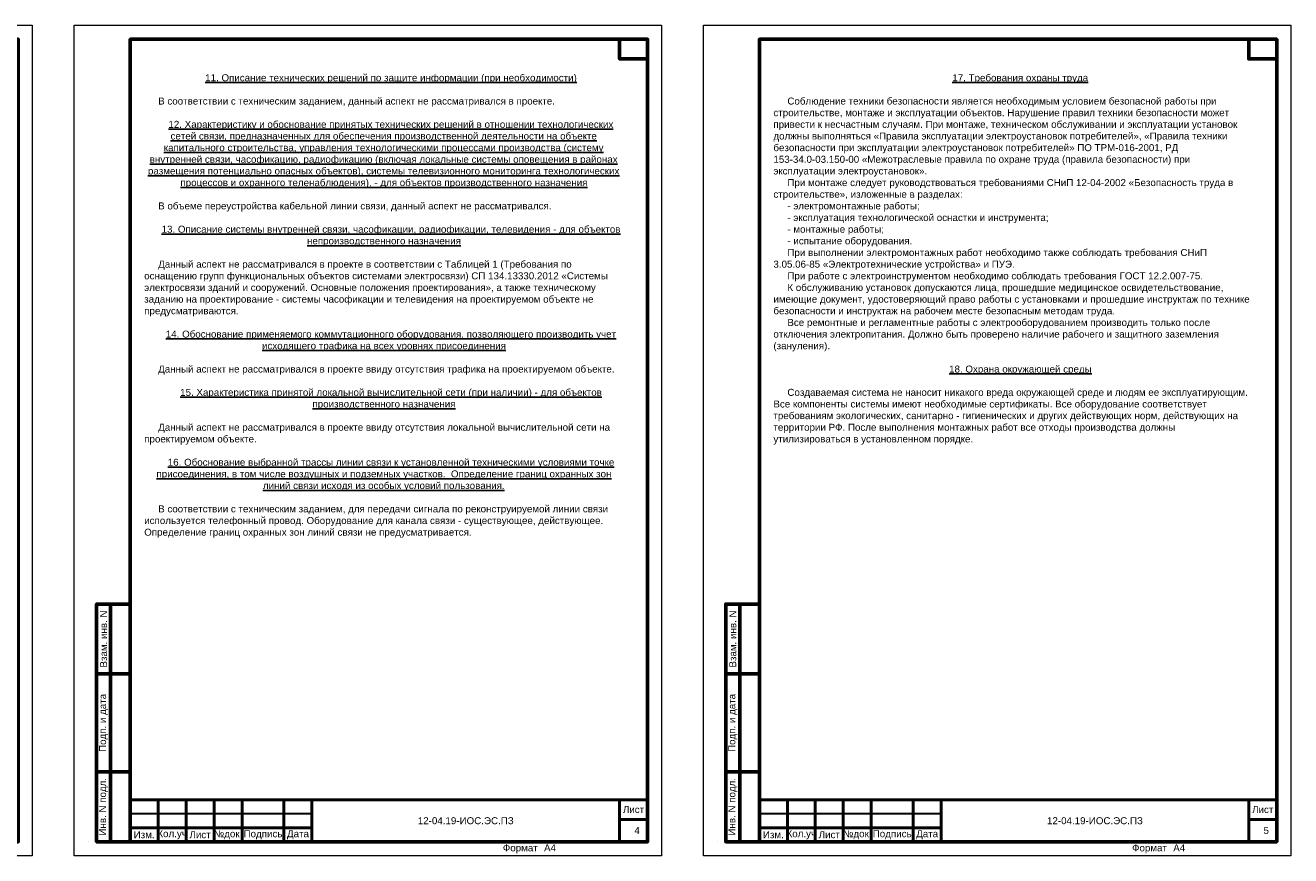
# Model space of a CAD drawing. Header units: millimetres. Extents: x 523431 to 527346, y -48565 to -47721.
# Tile 78 of 217: x 524780 to 525232, y -48565 to -48268. Entities that reach past the tile are written whole.
import ezdxf
from ezdxf.enums import TextEntityAlignment as Align

# ---------------------------------------------------------------- set-up
doc = ezdxf.new("R2010")
doc.units = ezdxf.units.MM
for name, color, linetype, lineweight in [('1-ОСНОВНАЯ-06', 2, 'Continuous', 30), ('LIN_Основная сплошная', 50, 'Continuous', 50), ('LIN_Тонкая сплошная', 140, 'Continuous', 30), ('ВК-линия контур', 132, 'Continuous', 15), ('ВК-линия основная', 1, 'Continuous', 30), ('ВК-линия толстая', 30, 'Continuous', 60), ('ВК-Текст', 1, 'Continuous', 30)]:
    doc.layers.add(name, color=color, linetype=linetype, lineweight=lineweight)
doc.layers.add('Текст и рамки', color=7, linetype='Continuous')
doc.styles.get("Standard").update_dxf_attribs({"font": 'arial.ttf'})
doc.styles.add('СГЕНЕРИР_СТИЛЬ_1', font='times.ttf')

# ---------------------------------------------------------------- blocks, each defined once
blk = doc.blocks.new('*U14')
at = {"layer": 'ВК-линия контур', "color": 0}
for p, q in [((-210, 297), (0, 297)), ((-210, 0), (-210, 297)), ((0, 297), (0, 0)), ((0, 0), (-210, 0))]:
    blk.add_line(p, q, dxfattribs=at)
at = {"layer": 'ВК-линия контур', "color": 0, "lineweight": 0}
blk.add_lwpolyline([(-205, 5), (-205, 5)], close=True, dxfattribs=at).dxf.unprotected_set("ltscale", 0)
at = {"layer": 'ВК-линия основная', "color": 0}
for points in [[(-190, 287), (-190, 287)], [(-190, 90), (-190, 90)]]:
    blk.add_lwpolyline(points, dxfattribs=at)
at = {"layer": 'ВК-линия толстая', "color": 0}
for points in [[(-190, 5), (-190, 292), (-5, 292), (-5, 5)], [(-5, 292), (-15, 292), (-15, 285), (-5, 285)], [(-190, 278), (-190, 278), (-190, 278), (-190, 278)], [(-197, 65), (-202, 65), (-202, 90), (-197, 90)], [(-190, 65), (-197, 65), (-197, 90), (-190, 90)], [(-190, 90), (-190, 90), (-190, 90), (-190, 90)], [(-190, 90), (-190, 90), (-190, 90), (-190, 90)], [(-190, 90), (-190, 90), (-190, 90), (-190, 90)], [(-190, 90), (-190, 90), (-190, 90), (-190, 90)], [(-197, 30), (-202, 30), (-202, 65), (-197, 65)], [(-190, 30), (-197, 30), (-197, 65), (-190, 65)], [(-197, 5), (-202, 5), (-202, 30), (-197, 30)], [(-190, 5), (-197, 5), (-197, 30), (-190, 30)]]:
    blk.add_lwpolyline(points, close=True, dxfattribs=at)
for points in [[(-190, 287), (-190, 287)], [(-190, 287), (-190, 287)], [(-190, 287), (-190, 287)], [(-190, 287), (-190, 287)], [(-190, 90), (-190, 90)], [(-190, 90), (-190, 90)], [(-190, 90), (-190, 90)], [(-190, 90), (-190, 90)], [(-190, 90), (-190, 90)], [(-190, 90), (-190, 90)], [(-190, 90), (-190, 90)]]:
    blk.add_lwpolyline(points, dxfattribs=at)
at = {"layer": 'ВК-Текст', "color": 0}
blk.add_text('Формат ', height=2.5, dxfattribs=at).set_placement((-56.73, 1.56))
at = {"layer": 'ВК-Текст', "color": 0, "rotation": 90}
for s, insert, char_height, width, attachment_point in [('\\pi2;Справ. N', (-190, 287), 0.0000208, 0.000208, 4), ('\\pi2;Перв. примен.', (-190, 287), 0.0000208, 0.000208, 4), ('Взам. инв. N', (-199.5, 77.5), 2.5, 25, 5), ('\\pi2;Согласовано', (-190, 90), 0.00000385, 0.0000385, 4), ('\\pi2.5;Инв. N дубл.', (-190, 90), 0.00000417, 0.0000417, 4), ('\\pi2.5;Подп. дата', (-190, 90), 0.00000417, 0.0000583, 4), ('Подп. и дата', (-199.5, 47.5), 2.5, 35, 5), ('Инв. N подл.', (-199.5, 17.5), 2.5, 25, 5)]:
    blk.add_mtext(s, dxfattribs=dict(at, insert=insert, char_height=char_height, width=width, attachment_point=attachment_point))
at = {"layer": 'ВК-Текст', "color": 0}
blk.add_attdef('ЛИСТ_АЛ', text='', height=2.5, dxfattribs=at).set_placement((-10, 288.5), align=Align.MIDDLE_CENTER)
at = {"layer": 'ВК-Текст', "color": 0, "ltscale": 0.5}
blk.add_attdef('ВЕРХНИЙ_ШИФР', text='', height=0.000005, rotation=180, dxfattribs=at).set_placement((-190, 278), align=Align.MIDDLE_CENTER)
at = {"layer": 'ВК-Текст', "color": 0, "flags": 12}
blk.add_attdef('ФОРМАТ_ЛИСТА', (-42, 1.56), '', height=2.5, dxfattribs=at)
blk = doc.blocks.new('*U15')
at = {"layer": 'ВК-линия контур', "color": 0}
for p, q in [((-210, 297), (0, 297)), ((-210, 0), (-210, 297)), ((0, 297), (0, 0)), ((0, 0), (-210, 0))]:
    blk.add_line(p, q, dxfattribs=at)
at = {"layer": 'ВК-линия контур', "color": 0, "lineweight": 0}
blk.add_lwpolyline([(-205, 5), (-205, 5)], close=True, dxfattribs=at).dxf.unprotected_set("ltscale", 0)
at = {"layer": 'ВК-линия основная', "color": 0}
for points in [[(-190, 287), (-190, 287)], [(-190, 90), (-190, 90)]]:
    blk.add_lwpolyline(points, dxfattribs=at)
at = {"layer": 'ВК-линия толстая', "color": 0}
for points in [[(-190, 5), (-190, 292), (-5, 292), (-5, 5)], [(-5, 292), (-15, 292), (-15, 285), (-5, 285)], [(-190, 278), (-190, 278), (-190, 278), (-190, 278)], [(-197, 65), (-202, 65), (-202, 90), (-197, 90)], [(-190, 65), (-197, 65), (-197, 90), (-190, 90)], [(-190, 90), (-190, 90), (-190, 90), (-190, 90)], [(-190, 90), (-190, 90), (-190, 90), (-190, 90)], [(-190, 90), (-190, 90), (-190, 90), (-190, 90)], [(-190, 90), (-190, 90), (-190, 90), (-190, 90)], [(-197, 30), (-202, 30), (-202, 65), (-197, 65)], [(-190, 30), (-197, 30), (-197, 65), (-190, 65)], [(-197, 5), (-202, 5), (-202, 30), (-197, 30)], [(-190, 5), (-197, 5), (-197, 30), (-190, 30)]]:
    blk.add_lwpolyline(points, close=True, dxfattribs=at)
for points in [[(-190, 287), (-190, 287)], [(-190, 287), (-190, 287)], [(-190, 287), (-190, 287)], [(-190, 287), (-190, 287)], [(-190, 90), (-190, 90)], [(-190, 90), (-190, 90)], [(-190, 90), (-190, 90)], [(-190, 90), (-190, 90)], [(-190, 90), (-190, 90)], [(-190, 90), (-190, 90)], [(-190, 90), (-190, 90)]]:
    blk.add_lwpolyline(points, dxfattribs=at)
at = {"layer": 'ВК-Текст', "color": 0}
blk.add_text('Формат ', height=2.5, dxfattribs=at).set_placement((-56.73, 1.56))
at = {"layer": 'ВК-Текст', "color": 0, "rotation": 90}
for s, insert, char_height, width, attachment_point in [('\\pi2;Справ. N', (-190, 287), 0.0000208, 0.000208, 4), ('\\pi2;Перв. примен.', (-190, 287), 0.0000208, 0.000208, 4), ('Взам. инв. N', (-199.5, 77.5), 2.5, 25, 5), ('\\pi2;Согласовано', (-190, 90), 0.00000385, 0.0000385, 4), ('\\pi2.5;Инв. N дубл.', (-190, 90), 0.00000417, 0.0000417, 4), ('\\pi2.5;Подп. дата', (-190, 90), 0.00000417, 0.0000583, 4), ('Подп. и дата', (-199.5, 47.5), 2.5, 35, 5), ('Инв. N подл.', (-199.5, 17.5), 2.5, 25, 5)]:
    blk.add_mtext(s, dxfattribs=dict(at, insert=insert, char_height=char_height, width=width, attachment_point=attachment_point))
at = {"layer": 'ВК-Текст', "color": 0}
blk.add_attdef('ЛИСТ_АЛ', text='', height=2.5, dxfattribs=at).set_placement((-10, 288.5), align=Align.MIDDLE_CENTER)
at = {"layer": 'ВК-Текст', "color": 0, "ltscale": 0.5}
blk.add_attdef('ВЕРХНИЙ_ШИФР', text='', height=0.000005, rotation=180, dxfattribs=at).set_placement((-190, 278), align=Align.MIDDLE_CENTER)
at = {"layer": 'ВК-Текст', "color": 0, "flags": 12}
blk.add_attdef('ФОРМАТ_ЛИСТА', (-42, 1.56), '', height=2.5, dxfattribs=at)
blk = doc.blocks.new('*U16')
at = {"layer": 'ВК-линия контур', "color": 0}
for p, q in [((-210, 297), (0, 297)), ((-210, 0), (-210, 297)), ((0, 297), (0, 0)), ((0, 0), (-210, 0))]:
    blk.add_line(p, q, dxfattribs=at)
at = {"layer": 'ВК-линия контур', "color": 0, "lineweight": 0}
blk.add_lwpolyline([(-205, 5), (-205, 5)], close=True, dxfattribs=at).dxf.unprotected_set("ltscale", 0)
at = {"layer": 'ВК-линия основная', "color": 0}
for points in [[(-190, 287), (-190, 287)], [(-190, 90), (-190, 90)]]:
    blk.add_lwpolyline(points, dxfattribs=at)
at = {"layer": 'ВК-линия толстая', "color": 0}
for points in [[(-190, 5), (-190, 292), (-5, 292), (-5, 5)], [(-5, 292), (-15, 292), (-15, 285), (-5, 285)], [(-190, 278), (-190, 278), (-190, 278), (-190, 278)], [(-197, 65), (-202, 65), (-202, 90), (-197, 90)], [(-190, 65), (-197, 65), (-197, 90), (-190, 90)], [(-190, 90), (-190, 90), (-190, 90), (-190, 90)], [(-190, 90), (-190, 90), (-190, 90), (-190, 90)], [(-190, 90), (-190, 90), (-190, 90), (-190, 90)], [(-190, 90), (-190, 90), (-190, 90), (-190, 90)], [(-197, 30), (-202, 30), (-202, 65), (-197, 65)], [(-190, 30), (-197, 30), (-197, 65), (-190, 65)], [(-197, 5), (-202, 5), (-202, 30), (-197, 30)], [(-190, 5), (-197, 5), (-197, 30), (-190, 30)]]:
    blk.add_lwpolyline(points, close=True, dxfattribs=at)
for points in [[(-190, 287), (-190, 287)], [(-190, 287), (-190, 287)], [(-190, 287), (-190, 287)], [(-190, 287), (-190, 287)], [(-190, 90), (-190, 90)], [(-190, 90), (-190, 90)], [(-190, 90), (-190, 90)], [(-190, 90), (-190, 90)], [(-190, 90), (-190, 90)], [(-190, 90), (-190, 90)], [(-190, 90), (-190, 90)]]:
    blk.add_lwpolyline(points, dxfattribs=at)
at = {"layer": 'ВК-Текст', "color": 0}
blk.add_text('Формат ', height=2.5, dxfattribs=at).set_placement((-56.73, 1.56))
at = {"layer": 'ВК-Текст', "color": 0, "rotation": 90}
for s, insert, char_height, width, attachment_point in [('\\pi2;Справ. N', (-190, 287), 0.0000208, 0.000208, 4), ('\\pi2;Перв. примен.', (-190, 287), 0.0000208, 0.000208, 4), ('Взам. инв. N', (-199.5, 77.5), 2.5, 25, 5), ('\\pi2;Согласовано', (-190, 90), 0.00000385, 0.0000385, 4), ('\\pi2.5;Инв. N дубл.', (-190, 90), 0.00000417, 0.0000417, 4), ('\\pi2.5;Подп. дата', (-190, 90), 0.00000417, 0.0000583, 4), ('Подп. и дата', (-199.5, 47.5), 2.5, 35, 5), ('Инв. N подл.', (-199.5, 17.5), 2.5, 25, 5)]:
    blk.add_mtext(s, dxfattribs=dict(at, insert=insert, char_height=char_height, width=width, attachment_point=attachment_point))
at = {"layer": 'ВК-Текст', "color": 0}
blk.add_attdef('ЛИСТ_АЛ', text='', height=2.5, dxfattribs=at).set_placement((-10, 288.5), align=Align.MIDDLE_CENTER)
at = {"layer": 'ВК-Текст', "color": 0, "ltscale": 0.5}
blk.add_attdef('ВЕРХНИЙ_ШИФР', text='', height=0.000005, rotation=180, dxfattribs=at).set_placement((-190, 278), align=Align.MIDDLE_CENTER)
at = {"layer": 'ВК-Текст', "color": 0, "flags": 12}
blk.add_attdef('ФОРМАТ_ЛИСТА', (-42, 1.56), '', height=2.5, dxfattribs=at)
blk = doc.blocks.new('*U28')
at = {"layer": 'LIN_Основная сплошная', "color": 7}
for p, q in [((-185, 0), (-185, 15)), ((-185, 15), (0, 15)), ((-175, 15), (-175, 0)), ((-165, 15), (-165, 0)), ((-155, 15), (-155, 0)), ((-145, 15), (-145, 0)), ((-130, 15), (-130, 0)), ((-120, 15), (-120, 0)), ((-120, 5), (-185, 5)), ((-185, 0), (0, 0))]:
    blk.add_line(p, q, dxfattribs=at)
at = {"layer": 'LIN_Основная сплошная', "color": 7, "ltscale": 0.5}
for p, q in [((-10, 15), (-10, 0)), ((0, 15), (0, 0)), ((0, 8), (-10, 8))]:
    blk.add_line(p, q, dxfattribs=at)
at = {"layer": 'LIN_Тонкая сплошная', "color": 7}
blk.add_line((-120, 10), (-185, 10), dxfattribs=at)
at = {"layer": 'Текст и рамки', "color": 7, "char_height": 2.5, "attachment_point": 5}
for s, insert, width in [('Лист', (-5, 11.5), 10), ('Изм.', (-180, 2.5), 10), ('Кол.уч', (-170, 2.5), 10), ('Лист', (-160, 2.5), 10), ('№док.', (-150, 2.5), 10), ('Подпись', (-137.5, 2.5), 15), ('Дата', (-125, 2.5), 10)]:
    blk.add_mtext(s, dxfattribs=dict(at, insert=insert, width=width))

msp = doc.modelspace()

# ---------------------------------------------------------------- block references
for name, p in [('*U14', (524782.29, -48564.75)), ('*U15', (525007.29, -48564.75)), ('*U16', (525232.29, -48564.75))]:
    msp.add_blockref(name, p).add_auto_attribs({'ФОРМАТ_ЛИСТА': 'А4', 'ВЕРХНИЙ_ШИФР': '1984-11.Р 01.06.01 РЗ.Э1-01'})
at = {"color": 0, "linetype": 'ByBlock'}
for p in [(525002.29, -48559.75), (525227.29, -48559.75)]:
    msp.add_blockref('*U28', p, dxfattribs=at)

# ---------------------------------------------------------------- texts
at = {"lineweight": 0, "char_height": 2.5, "attachment_point": 5, "style": 'СГЕНЕРИР_СТИЛЬ_1'}
for s, insert, width in [('{\\fArial|b0|i0|c204|p34;\\C7;12-04.19-ИОС.ЭС.ПЗ}', (524937.29, -48552.25), 110), ('{\\fArial|b0|i0|c204|p34;\\C7;12-04.19-ИОС.ЭС.ПЗ}', (525162.29, -48552.25), 110), ('\\pl2.5;{\\fArial|b0|i0|c204|p34;4\\P}', (524997.29, -48555.75), 10), ('\\pl2.5;{\\fArial|b0|i0|c204|p34;5\\P}', (525222.29, -48555.75), 10)]:
    msp.add_mtext(s, dxfattribs=dict(at, insert=insert, width=width))
at = {"layer": '1-ОСНОВНАЯ-06', "color": 0, "linetype": 'Continuous', "lineweight": -3, "char_height": 2.5, "width": 185.2243, "attachment_point": 1}
for s, insert in [('\\pi7.5,l2.5;{\\C7;\\P\\pi0,l0;\\P\\pi88.00713,l5;\\P\\pi21.80232;\\L11. Описание технических решений по защите информации (при необходимости) \\P\\pi5;\\l\\PВ соответствии с техническим заданием, данный аспект не рассматривался в проекте.\\P\\P\\pi8.65344;\\L12. Характеристику и обоснование принятых технических решений в отношении технологических \\P\\pi9.41657;сетей связи, предназначенных для обеспечения производственной деятельности на объекте \\P\\pi7.00866;капитального строительства, управления технологическими процессами производства (систему \\P\\pi1.96859;внутренней связи, часофикацию, радиофикацию (включая локальные системы оповещения в районах \\P\\pi1.3325;размещения потенциально опасных объектов), системы телевизионного мониторинга технологических \\P\\pi12.95597;процессов и охранного теленаблюдения), - для объектов производственного назначения \\P\\pi5;\\l\\PВ объеме переустройства кабельной линии связи, данный аспект не рассматривался.\\P\\P\\pi6.21142;\\L13. Описание системы внутренней связи, часофикации, радиофикации, телевидения - для объектов \\P\\pi58.22029;непроизводственного назначения \\P\\pi5;\\l\\PДанный аспект не рассматривался в проекте в соответствии с Таблицей 1 (Требования по \\P\\pi0;оснащению групп функциональных объектов системами электросвязи) СП 134.13330.2012 «Системы \\Pэлектросвязи зданий и сооружений. Основные положения проектирования», а также техническому \\Pзаданию на проектирование - системы часофикации и телевидения на проектируемом объекте не \\Pпредусматриваются. \\P\\pi5;\\P\\pi7.72319;\\L14. Обоснование применяемого коммутационного оборудования, позволяющего производить учет \\P\\pi42.12121;исходящего трафика на всех уровнях присоединения \\P\\pi5;\\l\\PДанный аспект не рассматривался в проекте ввиду отсутствия трафика на проектируемом объекте. \\L\\P\\pi88.00713;\\P\\pi12.85621;15. Характеристика принятой локальной вычислительной сети (при наличии) - для объектов \\P\\pi60.15583;производственного назначения \\P\\pi5;\\l\\PДанный аспект не рассматривался в проекте ввиду отсутствия локальной вычислительной сети на \\P\\pi0;проектируемом объекте. \\P\\pi5;\\P\\pi8.42578;\\L16. Обоснование выбранной трассы линии связи к установленной техническими условиями точке \\P\\pi4.38844;присоединения, в том числе воздушных и подземных участков.  Определение границ охранных зон \\P\\pi42.45716;линий связи исходя из особых условий пользования. \\P\\pi5;\\l\\PВ соответствии с техническим заданием, для передачи сигнала по реконструируемой линии связи \\P\\pi0;используется телефонный провод. Оборудование для канала связи - существующее, действующее. \\PОпределение границ охранных зон линий связи не предусматривается.\\P}', (524817.31, -48272.75)), ('\\pi7.5,l2.5;{\\C7;\\P\\pi0,l0;\\L\\P\\l\\P\\pi63.98342,l5;\\L17. Требования охраны труда \\P\\pi5;\\l\\PСоблюдение техники безопасности является необходимым условием безопасной работы при \\P\\pi0;строительстве, монтаже и эксплуатации объектов. Нарушение правил техники безопасности может \\Pпривести к несчастным случаям. При монтаже, техническом обслуживании и эксплуатации установок \\Pдолжны выполняться «Правила эксплуатации электроустановок потребителей», «Правила техники \\Pбезопасности при эксплуатации электроустановок потребителей» ПО ТРМ-016-2001, РД \\P153-34.0-03.150-00 «Межотраслевые правила по охране труда (правила безопасности) при \\Pэксплуатации электроустановок». \\P\\pi5;При монтаже следует руководствоваться требованиями СНиП 12-04-2002 «Безопасность труда в \\P\\pi0;строительстве», изложенные в разделах: \\P\\pi5;- электромонтажные работы; \\P- эксплуатация технологической оснастки и инструмента; \\P- монтажные работы; \\P- испытание оборудования. \\PПри выполнении электромонтажных работ необходимо также соблюдать требования СНиП \\P\\pi0;3.05.06-85 «Электротехнические устройства» и ПУЭ. \\P\\pi5;При работе с электроинструментом необходимо соблюдать требования ГОСТ 12.2.007-75. \\PК обслуживанию установок допускаются лица, прошедшие медицинское освидетельствование, \\P\\pi0;имеющие документ, удостоверяющий право работы с установками и прошедшие инструктаж по технике \\Pбезопасности и инструктаж на рабочем месте безопасным методам труда. \\P\\pi5;Все ремонтные и регламентные работы с электрооборудованием производить только после \\P\\pi0;отключения электропитания. Должно быть проверено наличие рабочего и защитного заземления \\P(зануления).\\P\\pi5;\\P\\pi62.82807;\\L18. Охрана окружающей среды\\P\\pi5;\\l\\PСоздаваемая система не наносит никакого вреда окружающей среде и людям ее эксплуатирующим. \\P\\pi0;Все компоненты системы имеют необходимые сертификаты. Все оборудование соответствует \\Pтребованиям экологических, санитарно - гигиенических и других действующих норм, действующих на \\Pтерритории РФ. После выполнения монтажных работ все отходы производства должны \\Pутилизироваться в установленном порядке.\\P}', (525042.31, -48272.75)), ('\\pi5,l5;{\\C7;\\P\\pi0,l0;\\P\\pi5,l5;\\P\\P\\pi11.35126;\\L9. Перечень мероприятий по обеспечению взаимодействия систем управления и технической \\P\\pi7.30624;эксплуатации, в том числе обоснование способа организации взаимодействия между центрами \\P\\pi4.34751;управления присоединяемой сети связи и сети связи общего пользования, взаимодействия систем \\P\\pi73.4002;синхронизации \\P\\pi5;\\l\\PВ соответствии с техническим заданием, дополнительных мероприятий по обеспечению систем \\P\\pi0;управления и технической эксплуатации не требуется. \\P\\pi5;\\P\\pi5.31698;\\L10. Перечень мероприятий по обеспечению устойчивого функционирования сетей связи, в том числе \\P\\pi63.66623;в чрезвычайных ситуациях \\P\\pi5;\\l\\PДля обеспечения устойчивого функционирования сетей связи, в том числе в чрезвычайных \\P\\pi0;ситуациях, предусматривается: \\P\\pi5;- наличие автономного гарантированного питания в существующем помещении диспетчерской; \\P- меры, препятствующие свободному доступу посторонних лиц к сооружениям линий связи \\P\\pi0;(расположение головного оборудования системы в помещении с постоянным пребыванием дежурного \\Pперсонала); \\P\\pi5;- применение сертифицированной аппаратуры и оборудования средств связи. \\PПри чрезвычайных ситуациях и в условии чрезвычайного положения, объявляемого в соответствии \\P\\pi0;с действующим законодательством, взаимодействие сторон определяется статьями 65, 66 \\PФедерального закона от июля 2003  N126-ФЗ «О связи», «Положении о приоритетном использовании, а \\Pтакже приостановление или ограничение использования любых сетей связи и средств электросвязи во \\Pвремя чрезвычайных ситуаций природного и техногенного характера», утвержденным Постановлением \\PПравительства РФ от 31 декабря 2004г. N895, документами Мининформсвязи России. \\P\\pi5;Мероприятия по обеспечению устойчивого функционирования сетей связи, в том числе в \\P\\pi0;чрезвычайных ситуациях, осуществляются посредством оперативного обмена информацией дежурным \\Pперсоналом обеих сторон.  \\P}', (524592.31, -48272.75))]:
    msp.add_mtext(s, dxfattribs=dict(at, insert=insert))

doc.saveas('drawing.dxf')
